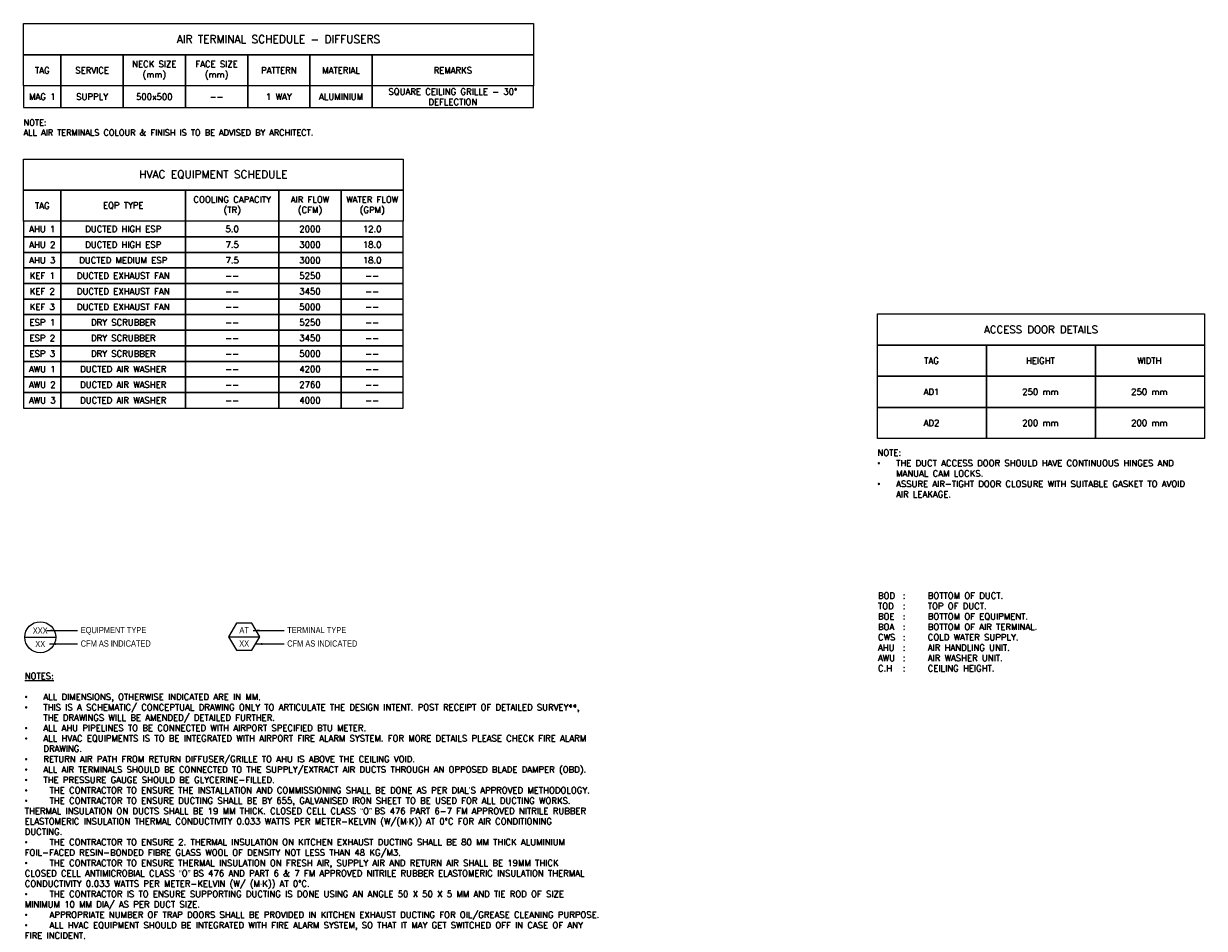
# Model space of a CAD drawing. Header units: millimetres. Extents: x -34728 to 74790, y -3152 to 13830.
# Tile 31 of 31: x 55819 to 74790, y -3152 to 11383. Entities that reach past the tile are written whole.
import ezdxf
from ezdxf.enums import TextEntityAlignment as Align

# ---------------------------------------------------------------- set-up
doc = ezdxf.new("R2010")
doc.units = ezdxf.units.MM
doc.layers.add('ACMV-EQP-DX', color=30, linetype='Continuous', true_color=0xff7f00)
for name, color, linetype in [('ACMV-EQP-LINE', 7, 'Continuous'), ('ACMV-EQP-SCHEDULE', 7, 'Continuous'), ('ACMV-MEPF_General Text', 7, 'Continuous'), ('FIRE-SPKLR-LGND-LINE', 7, 'Continuous'), ('FIRE-SPKLR-LGND-TEXT', 7, 'Continuous'), ('Legend', 7, 'Continuous'), ('MEPF_General Line', 7, 'Continuous')]:
    doc.layers.add(name, color=color, linetype=linetype)
doc.styles.add('ARIAL', font='arial.ttf')
doc.styles.add('Arial Narrow', font='ARIALN.TTF')
doc.styles.get("Standard").update_dxf_attribs({"font": 'arial.ttf'})
doc.dimstyles.new('Arial-Closed filled-100 mm', dxfattribs={"dimtxt": 100, "dimasz": 100, "dimexe": 50, "dimexo": 50, "dimgap": 50, "dimtad": 1, "dimdec": 0, "dimzin": 0, "dimdsep": 46, "dimtxsty": 'ARIAL', "dimcen": 0.09, "dimclrd": 256, "dimadec": 0, "dimazin": 0, "dimtfac": 1, "dimtdec": 0, "dimtofl": 0, "dimtmove": 0, "dimatfit": 3, "dimfxl": 1, "dimtolj": 1, "dimtzin": 0, "dimlwd": -1, "dimarcsym": 0})

# ---------------------------------------------------------------- blocks, each defined once
blk = doc.blocks.new('EQP TAG')
at = {"layer": 'Legend'}
blk.add_line((-250, 0), (250, 0), dxfattribs=at)
blk.add_circle((0, 0), 250, dxfattribs=at)
at = {"layer": 'Legend', "style": 'Arial Narrow'}
for tag, p in [('EQP_TAG', (0, 108)), ('CFM', (0, -108))]:
    blk.add_attdef(tag, text='', height=100, dxfattribs=at).set_placement(p, align=Align.MIDDLE_CENTER)
blk = doc.blocks.new('AIR Terminal Tag')
at = {"layer": 'Legend'}
blk.add_line((-250, 0), (250, 0), dxfattribs=at)
blk.add_lwpolyline([(-125, 217), (-250, 0), (-125, -217), (125, -217), (250, 0), (125, 217)], close=True, dxfattribs=at)
at = {"layer": 'Legend', "style": 'Arial Narrow'}
for tag, p in [('AIR_TERMINAL_TYPE_NUMBER', (0, 108)), ('CFM', (0, -108))]:
    blk.add_attdef(tag, text='', height=100, dxfattribs=at).set_placement(p, align=Align.MIDDLE_CENTER)

msp = doc.modelspace()

# ---------------------------------------------------------------- linework, layer by layer
at = {"layer": 'ACMV-EQP-SCHEDULE'}
for points in [[(55818.778, 11382.537), (64010.922, 11382.537), (64010.922, 10882.537), (55818.778, 10882.537)], [(55818.778, 10882.537), (56418.778, 10882.537), (56418.778, 10382.537), (55818.778, 10382.537)], [(56418.778, 10882.537), (57418.778, 10882.537), (57418.778, 10382.537), (56418.778, 10382.537)], [(57418.778, 10882.537), (58418.778, 10882.537), (58418.778, 10382.537), (57418.778, 10382.537)], [(58418.778, 10882.537), (59418.778, 10882.537), (59418.778, 10382.537), (58418.778, 10382.537)], [(59418.778, 10882.537), (60418.778, 10882.537), (60418.778, 10382.537), (59418.778, 10382.537)], [(60418.778, 10882.537), (61418.778, 10882.537), (61418.778, 10382.537), (60418.778, 10382.537)], [(61418.778, 10882.537), (64010.922, 10882.537), (64010.922, 10382.537), (61418.778, 10382.537)], [(56418.778, 10382.537), (55818.778, 10382.537), (55818.778, 10032.537), (56418.778, 10032.537)], [(57418.778, 10382.537), (56418.778, 10382.537), (56418.778, 10032.537), (57418.778, 10032.537)], [(58418.778, 10382.537), (57418.778, 10382.537), (57418.778, 10032.537), (58418.778, 10032.537)], [(59418.778, 10382.537), (58418.778, 10382.537), (58418.778, 10032.537), (59418.778, 10032.537)], [(60418.778, 10382.537), (59418.778, 10382.537), (59418.778, 10032.537), (60418.778, 10032.537)], [(61418.778, 10382.537), (60418.778, 10382.537), (60418.778, 10032.537), (61418.778, 10032.537)], [(64010.922, 10382.537), (61418.778, 10382.537), (61418.778, 10032.537), (64010.922, 10032.537)], [(55818.778, 9207.139), (61919.065, 9207.139), (61919.065, 8707.139), (55818.778, 8707.139)], [(55818.778, 8707.139), (56418.778, 8707.139), (56418.778, 8207.139), (55818.778, 8207.139)], [(56418.778, 8707.139), (58418.922, 8707.139), (58418.922, 8207.139), (56418.778, 8207.139)], [(58418.922, 8707.139), (59919.065, 8707.139), (59919.065, 8207.139), (58418.922, 8207.139)], [(59919.065, 8707.139), (60919.065, 8707.139), (60919.065, 8207.139), (59919.065, 8207.139)], [(60919.065, 8707.139), (61919.065, 8707.139), (61919.065, 8207.139), (60919.065, 8207.139)], [(56418.778, 8207.139), (55818.778, 8207.139), (55818.778, 7957.139), (56418.778, 7957.139)], [(58418.922, 8207.139), (56418.778, 8207.139), (56418.778, 7957.139), (58418.922, 7957.139)], [(59919.065, 8207.139), (58418.922, 8207.139), (58418.922, 7957.139), (59919.065, 7957.139)], [(60919.065, 8207.139), (59919.065, 8207.139), (59919.065, 7957.139), (60919.065, 7957.139)], [(61919.065, 8207.139), (60919.065, 8207.139), (60919.065, 7957.139), (61919.065, 7957.139)], [(56418.778, 7957.139), (55818.778, 7957.139), (55818.778, 7707.139), (56418.778, 7707.139)], [(58418.922, 7957.139), (56418.778, 7957.139), (56418.778, 7707.139), (58418.922, 7707.139)], [(59919.065, 7957.139), (58418.922, 7957.139), (58418.922, 7707.139), (59919.065, 7707.139)], [(60919.065, 7957.139), (59919.065, 7957.139), (59919.065, 7707.139), (60919.065, 7707.139)], [(61919.065, 7957.139), (60919.065, 7957.139), (60919.065, 7707.139), (61919.065, 7707.139)], [(56418.778, 7707.139), (55818.778, 7707.139), (55818.778, 7457.139), (56418.778, 7457.139)], [(58418.922, 7707.139), (56418.778, 7707.139), (56418.778, 7457.139), (58418.922, 7457.139)], [(59919.065, 7707.139), (58418.922, 7707.139), (58418.922, 7457.139), (59919.065, 7457.139)], [(60919.065, 7707.139), (59919.065, 7707.139), (59919.065, 7457.139), (60919.065, 7457.139)], [(61919.065, 7707.139), (60919.065, 7707.139), (60919.065, 7457.139), (61919.065, 7457.139)], [(56418.778, 7457.139), (55818.778, 7457.139), (55818.778, 7207.139), (56418.778, 7207.139)], [(58418.922, 7457.139), (56418.778, 7457.139), (56418.778, 7207.139), (58418.922, 7207.139)], [(59919.065, 7457.139), (58418.922, 7457.139), (58418.922, 7207.139), (59919.065, 7207.139)], [(60919.065, 7457.139), (59919.065, 7457.139), (59919.065, 7207.139), (60919.065, 7207.139)], [(61919.065, 7457.139), (60919.065, 7457.139), (60919.065, 7207.139), (61919.065, 7207.139)], [(56418.778, 7207.139), (55818.778, 7207.139), (55818.778, 6957.139), (56418.778, 6957.139)], [(58418.922, 7207.139), (56418.778, 7207.139), (56418.778, 6957.139), (58418.922, 6957.139)], [(59919.065, 7207.139), (58418.922, 7207.139), (58418.922, 6957.139), (59919.065, 6957.139)], [(60919.065, 7207.139), (59919.065, 7207.139), (59919.065, 6957.139), (60919.065, 6957.139)], [(61919.065, 7207.139), (60919.065, 7207.139), (60919.065, 6957.139), (61919.065, 6957.139)], [(56418.778, 6957.139), (55818.778, 6957.139), (55818.778, 6707.139), (56418.778, 6707.139)], [(58418.922, 6957.139), (56418.778, 6957.139), (56418.778, 6707.139), (58418.922, 6707.139)], [(59919.065, 6957.139), (58418.922, 6957.139), (58418.922, 6707.139), (59919.065, 6707.139)], [(60919.065, 6957.139), (59919.065, 6957.139), (59919.065, 6707.139), (60919.065, 6707.139)], [(61919.065, 6957.139), (60919.065, 6957.139), (60919.065, 6707.139), (61919.065, 6707.139)], [(56418.778, 6707.139), (55818.778, 6707.139), (55818.778, 6457.139), (56418.778, 6457.139)], [(58418.922, 6707.139), (56418.778, 6707.139), (56418.778, 6457.139), (58418.922, 6457.139)], [(59919.065, 6707.139), (58418.922, 6707.139), (58418.922, 6457.139), (59919.065, 6457.139)], [(60919.065, 6707.139), (59919.065, 6707.139), (59919.065, 6457.139), (60919.065, 6457.139)], [(61919.065, 6707.139), (60919.065, 6707.139), (60919.065, 6457.139), (61919.065, 6457.139)], [(56418.778, 6457.139), (55818.778, 6457.139), (55818.778, 6207.139), (56418.778, 6207.139)], [(58418.922, 6457.139), (56418.778, 6457.139), (56418.778, 6207.139), (58418.922, 6207.139)], [(59919.065, 6457.139), (58418.922, 6457.139), (58418.922, 6207.139), (59919.065, 6207.139)], [(60919.065, 6457.139), (59919.065, 6457.139), (59919.065, 6207.139), (60919.065, 6207.139)], [(61919.065, 6457.139), (60919.065, 6457.139), (60919.065, 6207.139), (61919.065, 6207.139)], [(56418.778, 6207.139), (55818.778, 6207.139), (55818.778, 5957.139), (56418.778, 5957.139)], [(58418.922, 6207.139), (56418.778, 6207.139), (56418.778, 5957.139), (58418.922, 5957.139)], [(59919.065, 6207.139), (58418.922, 6207.139), (58418.922, 5957.139), (59919.065, 5957.139)], [(60919.065, 6207.139), (59919.065, 6207.139), (59919.065, 5957.139), (60919.065, 5957.139)], [(61919.065, 6207.139), (60919.065, 6207.139), (60919.065, 5957.139), (61919.065, 5957.139)], [(56418.778, 5957.139), (55818.778, 5957.139), (55818.778, 5707.139), (56418.778, 5707.139)], [(58418.922, 5957.139), (56418.778, 5957.139), (56418.778, 5707.139), (58418.922, 5707.139)], [(59919.065, 5957.139), (58418.922, 5957.139), (58418.922, 5707.139), (59919.065, 5707.139)], [(60919.065, 5957.139), (59919.065, 5957.139), (59919.065, 5707.139), (60919.065, 5707.139)], [(61919.065, 5957.139), (60919.065, 5957.139), (60919.065, 5707.139), (61919.065, 5707.139)], [(56418.778, 5707.139), (55818.778, 5707.139), (55818.778, 5457.139), (56418.778, 5457.139)], [(58418.922, 5707.139), (56418.778, 5707.139), (56418.778, 5457.139), (58418.922, 5457.139)], [(59919.065, 5707.139), (58418.922, 5707.139), (58418.922, 5457.139), (59919.065, 5457.139)], [(60919.065, 5707.139), (59919.065, 5707.139), (59919.065, 5457.139), (60919.065, 5457.139)], [(61919.065, 5707.139), (60919.065, 5707.139), (60919.065, 5457.139), (61919.065, 5457.139)], [(56418.778, 5457.139), (55818.778, 5457.139), (55818.778, 5207.139), (56418.778, 5207.139)], [(58418.922, 5457.139), (56418.778, 5457.139), (56418.778, 5207.139), (58418.922, 5207.139)], [(59919.065, 5457.139), (58418.922, 5457.139), (58418.922, 5207.139), (59919.065, 5207.139)], [(60919.065, 5457.139), (59919.065, 5457.139), (59919.065, 5207.139), (60919.065, 5207.139)], [(61919.065, 5457.139), (60919.065, 5457.139), (60919.065, 5207.139), (61919.065, 5207.139)]]:
    msp.add_lwpolyline(points, close=True, dxfattribs=at)
at = {"layer": 'FIRE-SPKLR-LGND-LINE'}
for points in [[(69539.894, 6218.319), (71289.894, 6218.319), (71289.894, 5718.319), (69539.894, 5718.319)], [(71289.894, 6218.319), (73039.894, 6218.319), (73039.894, 5718.319), (71289.894, 5718.319)], [(73039.894, 6218.319), (74789.894, 6218.319), (74789.894, 5718.319), (73039.894, 5718.319)], [(69539.894, 5718.319), (71289.894, 5718.319), (71289.894, 5218.319), (69539.894, 5218.319)], [(71289.894, 5718.319), (73039.894, 5718.319), (73039.894, 5218.319), (71289.894, 5218.319)], [(73039.894, 5718.319), (74789.894, 5718.319), (74789.894, 5218.319), (73039.894, 5218.319)], [(69539.894, 5218.319), (71289.894, 5218.319), (71289.894, 4718.319), (69539.894, 4718.319)], [(71289.894, 5218.319), (73039.894, 5218.319), (73039.894, 4718.319), (71289.894, 4718.319)], [(73039.894, 5218.319), (74789.894, 5218.319), (74789.894, 4718.319), (73039.894, 4718.319)]]:
    msp.add_lwpolyline(points, close=True, dxfattribs=at)
at = {"layer": 'FIRE-SPKLR-LGND-TEXT'}
msp.add_lwpolyline([(69539.894, 6718.319), (74789.894, 6718.319), (74789.894, 6218.319), (69539.894, 6218.319)], close=True, dxfattribs=at)

# ---------------------------------------------------------------- block references
at = {"layer": 'ACMV-EQP-DX'}
msp.add_blockref('EQP TAG', (56086.024, 1525.072), dxfattribs=at).add_auto_attribs({'EQP_TAG': 'XXX', 'CFM': 'XX'})
at = {"layer": 'Legend'}
msp.add_blockref('AIR Terminal Tag', (59361.915, 1532.518), dxfattribs=at).add_auto_attribs({'CFM': 'XX', 'AIR_TERMINAL_TYPE_NUMBER': 'AT'})

# ---------------------------------------------------------------- texts
at = {"layer": 'ACMV-EQP-LINE', "char_height": 100, "attachment_point": 5}
for s, width, heights, insert in [('{\\Fromans|c0;COOLING CAPACITY\\P(TR)}', 1870.88949, [0], (59168.993, 8457.139)), ('{\\Fromans|c0;AIR FLOW\\P(CFM)}', 1870.88949, [0], (60419.065, 8457.139)), ('{\\Fromans|c0;WATER FLOW\\P(GPM)}', 1870.88949, [0], (61419.065, 8457.139)), ('{\\Fromans|c0;TAG}', 1870.88949, [0], (56118.778, 8457.139)), ('{\\Fromans|c0;EQP TYPE}', 1870.88949, [0], (57418.85, 8457.139)), ('{\\Fromans|c0;AHU 1}', 988.0598, [0], (56118.778, 8082.139)), ('\\pxqc;{\\Fromans|c0;DUCTED HIGH ESP}', 1889.18562, [0], (57418.85, 8082.139)), ('{\\Fromans|c0;5.0}', 988.0598, [0], (59168.993, 8082.139)), ('{\\Fromans|c0;2000}', 988.0598, [0], (60419.065, 8082.139)), ('{\\Fromans|c0;12.0}', 988.0598, [0], (61419.065, 8082.139)), ('{\\Fromans|c0;AHU 2}', 988.0598, [0], (56118.778, 7832.139)), ('\\pxqc;{\\Fromans|c0;DUCTED HIGH ESP}', 1889.18562, [0], (57418.85, 7832.139)), ('{\\Fromans|c0;7.5}', 988.0598, [0], (59168.993, 7832.139)), ('{\\Fromans|c0;3000}', 988.0598, [0], (60419.065, 7832.139)), ('{\\Fromans|c0;18.0}', 988.0598, [0], (61419.065, 7832.139)), ('{\\Fromans|c0;AHU 3}', 988.0598, [0], (56118.778, 7582.139)), ('\\pxqc;{\\Fromans|c0;DUCTED MEDIUM ESP}', 1889.18562, [0], (57418.85, 7582.139)), ('{\\Fromans|c0;7.5}', 988.0598, [0], (59168.993, 7582.139)), ('{\\Fromans|c0;3000}', 988.0598, [0], (60419.065, 7582.139)), ('{\\Fromans|c0;18.0}', 988.0598, [0], (61419.065, 7582.139)), ('{\\Fromans|c0;KEF 1}', 988.0598, [0], (56118.778, 7332.139)), ('\\pxqc;{\\Fromans|c0;DUCTED EXHAUST FAN}', 1889.18562, [0], (57418.85, 7332.139)), ('{\\Fromans|c0;--}', 988.0598, [0], (59168.993, 7332.139)), ('{\\Fromans|c0;5250}', 988.0598, [0], (60419.065, 7332.139)), ('{\\Fromans|c0;--}', 988.0598, [0], (61419.065, 7332.139)), ('{\\Fromans|c0;KEF 2}', 988.0598, [0], (56118.778, 7082.139)), ('\\pxqc;{\\Fromans|c0;DUCTED EXHAUST FAN}', 1889.18562, [0], (57418.85, 7082.139)), ('{\\Fromans|c0;--}', 988.0598, [0], (59168.993, 7082.139)), ('{\\Fromans|c0;3450}', 988.0598, [0], (60419.065, 7082.139)), ('{\\Fromans|c0;--}', 988.0598, [0], (61419.065, 7082.139)), ('{\\Fromans|c0;KEF 3}', 988.0598, [0], (56118.778, 6832.139)), ('\\pxqc;{\\Fromans|c0;DUCTED EXHAUST FAN}', 1889.18562, [0], (57418.85, 6832.139)), ('{\\Fromans|c0;5000}', 988.0598, [0], (60419.065, 6832.139)), ('{\\Fromans|c0;--}', 988.0598, [0], (59168.993, 6832.139)), ('{\\Fromans|c0;--}', 988.0598, [0], (61419.065, 6832.139)), ('{\\Fromans|c0;ESP 1}', 988.0598, [0], (56118.778, 6582.139)), ('\\pxqc;{\\Fromans|c0;DRY SCRUBBER}', 1889.18562, [0], (57418.85, 6582.139)), ('{\\Fromans|c0;--}', 988.0598, [0], (59168.993, 6582.139)), ('{\\Fromans|c0;5250}', 988.0598, [0], (60419.065, 6582.139)), ('{\\Fromans|c0;--}', 988.0598, [0], (61419.065, 6582.139)), ('{\\Fromans|c0;ESP 2}', 988.0598, [0], (56118.778, 6332.139)), ('\\pxqc;{\\Fromans|c0;DRY SCRUBBER}', 1889.18562, [0], (57418.85, 6332.139)), ('{\\Fromans|c0;--}', 988.0598, [0], (59168.993, 6332.139)), ('{\\Fromans|c0;3450}', 988.0598, [0], (60419.065, 6332.139)), ('{\\Fromans|c0;--}', 988.0598, [0], (61419.065, 6332.139)), ('{\\Fromans|c0;ESP 3}', 988.0598, [0], (56118.778, 6082.139)), ('\\pxqc;{\\Fromans|c0;DRY SCRUBBER}', 1889.18562, [0], (57418.85, 6082.139)), ('{\\Fromans|c0;--}', 988.0598, [0], (59168.993, 6082.139)), ('{\\Fromans|c0;5000}', 988.0598, [0], (60419.065, 6082.139)), ('{\\Fromans|c0;--}', 988.0598, [0], (61419.065, 6082.139)), ('{\\Fromans|c0;AWU 1}', 988.0598, [0], (56118.778, 5832.139)), ('\\pxqc;{\\Fromans|c0;DUCTED AIR WASHER}', 1889.18562, [0], (57418.85, 5832.139)), ('{\\Fromans|c0;4200}', 988.0598, [0], (60419.065, 5832.139)), ('{\\Fromans|c0;--}', 988.0598, [0], (59168.993, 5832.139)), ('{\\Fromans|c0;--}', 988.0598, [0], (61419.065, 5832.139)), ('{\\Fromans|c0;AWU 2}', 988.0598, [0], (56118.778, 5582.139)), ('\\pxqc;{\\Fromans|c0;DUCTED AIR WASHER}', 1889.18562, [0], (57418.85, 5582.139)), ('{\\Fromans|c0;--}', 988.0598, [0], (59168.993, 5582.139)), ('{\\Fromans|c0;2760}', 988.0598, [0], (60419.065, 5582.139)), ('{\\Fromans|c0;--}', 988.0598, [0], (61419.065, 5582.139)), ('{\\Fromans|c0;AWU 3}', 988.0598, [0], (56118.778, 5332.139)), ('\\pxqc;{\\Fromans|c0;DUCTED AIR WASHER}', 1889.18562, [0], (57418.85, 5332.139)), ('{\\Fromans|c0;--}', 988.0598, [0], (59168.993, 5332.139)), ('{\\Fromans|c0;4000}', 988.0598, [0], (60419.065, 5332.139)), ('{\\Fromans|c0;--}', 988.0598, [0], (61419.065, 5332.139)), ('\\pxql;{\\Fromans|c0;BOD^I:^IBOTTOM OF DUCT.\\PTOD^I:^ITOP OF DUCT.\\PBOE^I:^IBOTTOM OF EQUIPMENT.\\PBOA^I:^IBOTTOM OF AIR TERMINAL.\\PCWS^I:^ICOLD WATER SUPPLY.\\PAHU^I:^IAIR HANDLING UNIT.\\PAWU^I:^IAIR WASHER UNIT.\\PC.H^I:^ICEILING HEIGHT.}', 3319.86354, [3438.714], (71205.349, 1609.188))]:
    msp.add_mtext_dynamic_manual_height_columns(s, width=width, gutter_width=1, heights=heights, dxfattribs=dict(at, insert=insert))
at = {"layer": 'ACMV-EQP-SCHEDULE', "attachment_point": 5}
for s, width, insert, char_height in [('{\\Fromans|c0;AIR TERMINAL SCHEDULE - DIFFUSERS}', 6895.38494, (59914.85, 11132.537), 125), ('{\\Fromans|c0;TAG}', 1870.88949, (56118.778, 10632.537), 100), ('{\\Fromans|c0;SERVICE}', 1870.88949, (56918.778, 10632.537), 100), ('{\\Fromans|c0;NECK SIZE \\P(mm)}', 804.78744, (57918.778, 10632.537), 100), ('{\\Fromans|c0;FACE SIZE \\P(mm)}', 804.78744, (58918.778, 10632.537), 100), ('{\\Fromans|c0;PATTERN}', 1870.88949, (59918.778, 10632.537), 100), ('{\\Fromans|c0;MATERIAL}', 1870.88949, (60918.778, 10632.537), 100), ('{\\Fromans|c0;REMARKS}', 1870.88949, (62714.85, 10632.537), 100), ('{\\Fromans|c0;MAG 1}', 1870.88949, (56118.778, 10207.537), 100), ('{\\Fromans|c0;SUPPLY}', 1870.88949, (56918.778, 10207.537), 100), ('{\\Fromans|c0;500x500}', 1870.88949, (57918.778, 10207.537), 100), ('{\\Fromans|c0;1 WAY}', 1870.88949, (59918.778, 10207.537), 100), ('{\\Fromans|c0;ALUMINIUM}', 1870.88949, (60918.778, 10207.537), 100), ('{\\Fromans|c0;SQUARE CEILING GRILLE - 30%%D DEFLECTION}', 2584.49465, (62714.85, 10207.537), 100), ('{\\Fromans|c0;--}', 1870.88949, (58918.778, 10207.537), 100), ('{\\Fromans|c0;HVAC EQUIPMENT SCHEDULE}', 6895.38494, (58868.922, 8957.139), 125)]:
    msp.add_mtext_dynamic_manual_height_columns(s, width=width, gutter_width=1, heights=[0], dxfattribs=dict(at, insert=insert, char_height=char_height))
at = {"layer": 'ACMV-MEPF_General Text'}
for s, width, gutter_width, heights, insert, char_height, attachment_point in [('{\\Fromans|c0;NOTE:\\PALL AIR TERMINALS COLOUR & FINISH IS TO BE ADVISED BY ARCHITECT.}', 8041.7197, 14919.082, [736.279], (55818.778, 9840.43), 96, 1), ('\\pxqc;{\\Fromans|c0;ACCESS DOOR DETAILS}', 9000, 15540.711, [500], (72164.894, 6468.319), 120, 5), ('\\pxqc;{\\Fromans|c0;TAG}', 3500, 15540.711, [500], (68654.996, 5968.319), 100, 4), ('\\pxqc;{\\Fromans|c0;HEIGHT}', 3500, 15540.711, [500], (70404.996, 5968.319), 100, 4), ('\\pxqc;{\\Fromans|c0;WIDTH}', 3500, 15540.711, [500], (72154.996, 5968.319), 100, 4), ('\\pxqc;{\\Fromans|c0;AD1}', 3500, 15540.711, [500], (68654.996, 5468.319), 100, 4), ('\\pxqc;{\\Fromans|c0;250 mm}', 3500, 15540.711, [500], (70404.996, 5468.319), 100, 4), ('\\pxqc;{\\Fromans|c0;250 mm}', 3500, 15540.711, [500], (72154.996, 5468.319), 100, 4), ('\\pxqc;{\\Fromans|c0;AD2}', 3500, 15540.711, [500], (68654.996, 4968.319), 100, 4), ('\\pxqc;{\\Fromans|c0;200 mm}', 3500, 15540.711, [500], (70404.996, 4968.319), 100, 4), ('\\pxqc;{\\Fromans|c0;200 mm}', 3500, 15540.711, [500], (72154.996, 4968.319), 100, 4), ('{\\Fromans|c0;NOTE:\\P\\pxi-3,l3,t3;{\\fSymbol|b0|i0|c2|p18;·^I}THE DUCT ACCESS DOOR SHOULD HAVE CONTINUOUS HINGES AND MANUAL CAM LOCKS.\\P{\\fSymbol|b0|i0|c2|p18;·^I}ASSURE AIR-TIGHT DOOR CLOSURE WITH SUITABLE GASKET TO AVOID AIR LEAKAGE.}', 5185.16168, 8177.359, [2730.195], (69536.394, 4155.676), 100, 4), ('{\\Fromans|c0;\\LNOTES:\\P\\P\\pxi-3,l3,t3;{\\fSymbol|b0|i0|c2|p18;\\l·^I}\\lALL DIMENSIONS, OTHERWISE INDICATED ARE IN MM.\\P{\\fSymbol|b0|i0|c2|p18;·^I}THIS IS A SCHEMATIC/ CONCEPTUAL DRAWING ONLY TO ARTICULATE THE DESIGN INTENT. POST RECEIPT OF DETAILED SURVEY**, THE DRAWINGS WILL BE AMENDED/ DETAILED FURTHER.\\P{\\fSymbol|b0|i0|c2|p18;·^I}ALL AHU PIPELINES TO BE CONNECTED WITH AIRPORT SPECIFIED BTU METER.\\P{\\fSymbol|b0|i0|c2|p18;·^I}ALL HVAC EQUIPMENTS IS TO BE INTEGRATED WITH AIRPORT FIRE ALARM SYSTEM. FOR MORE DETAILS PLEASE CHECK FIRE ALARM DRAWING.\\P{\\fSymbol|b0|i0|c2|p18;·^I}RETURN AIR PATH FROM RETURN DIFFUSER/GRILLE TO AHU IS ABOVE THE CEILING VOID.\\P{\\fSymbol|b0|i0|c2|p18;·^I}ALL AIR TERMINALS SHOULD BE CONNECTED TO THE SUPPLY/EXTRACT AIR DUCTS THROUGH AN OPPOSED BLADE DAMPER (OBD).\\P{\\fSymbol|b0|i0|c2|p18;·^I}THE PRESSURE GAUGE SHOULD BE GLYCERINE-FILLED.\\P{\\fSymbol|b0|i0|c2|p18;·^I}THE CONTRACTOR TO ENSURE THE INSTALLATION AND COMMISSIONING SHALL BE DONE AS PER DIAL}’{\\Fromans|c0;S APPROVED METHODOLOGY. \\P{\\fSymbol|b0|i0|c2|p18;·^I}THE CONTRACTOR TO ENSURE DUCTING SHALL BE BY 655, GALVANISED IRON SHEET TO BE USED FOR ALL DUCTING WORKS. THERMAL INSULATION ON DUCTS SHALL BE 19 MM THICK. CLOSED CELL CLASS }“{\\Fromans|c0;O}” {\\Fromans|c0;BS 476 PART 6-7 FM APPROVED NITRILE RUBBER ELASTOMERIC INSULATION THERMAL CONDUCTIVITY 0.033 WATTS PER METER-KELVIN (W/(M}⋅{\\Fromans|c0;K)) AT 0°C FOR AIR CONDITIONING DUCTING.\\P{\\fSymbol|b0|i0|c2|p18;·^I}THE CONTRACTOR TO ENSURE 2. THERMAL INSULATION ON KITCHEN EXHAUST DUCTING SHALL BE 80 MM THICK ALUMINIUM FOIL-FACED RESIN-BONDED FIBRE GLASS WOOL OF DENSITY NOT LESS THAN 48 KG/M3.\\P{\\fSymbol|b0|i0|c2|p18;·^I}THE CONTRACTOR TO ENSURE THERMAL INSULATION ON FRESH AIR, SUPPLY AIR AND RETURN AIR SHALL BE 19MM THICK CLOSED CELL ANTIMICROBIAL\\~CLASS }“{\\Fromans|c0;O}” {\\Fromans|c0;BS 476 AND PART 6 & 7 FM APPROVED NITRILE RUBBER ELASTOMERIC INSULATION THERMAL CONDUCTIVITY 0.033 WATTS PER METER-KELVIN (W/ (M}⋅{\\Fromans|c0;K)) AT 0°C.\\P{\\fSymbol|b0|i0|c2|p18;·^I}THE CONTRACTOR IS TO ENSURE SUPPORTING DUCTING IS DONE USING AN ANGLE 50 X 50 X 5 MM AND TIE ROD OF SIZE MINIMUM 10 MM DIA/ AS PER DUCT SIZE.\\P{\\fSymbol|b0|i0|c2|p18;·^I}APPROPRIATE NUMBER OF TRAP DOORS SHALL BE PROVIDED IN KITCHEN EXHAUST DUCTING FOR OIL/GREASE CLEANING PURPOSE.\\P{\\fSymbol|b0|i0|c2|p18;·^I}ALL HVAC EQUIPMENT SHOULD BE INTEGRATED WITH FIRE ALARM SYSTEM, SO THAT IT MAY GET SWITCHED OFF IN CASE OF ANY FIRE INCIDENT. }', 9021.20309, 15540.711, [7934.456], (55836.024, 950.822), 100, 1)]:
    msp.add_mtext_dynamic_manual_height_columns(s, width=width, gutter_width=gutter_width, heights=heights, dxfattribs=dict(at, insert=insert, char_height=char_height, attachment_point=attachment_point))
at = {"layer": 'Legend', "char_height": 100, "attachment_point": 1, "style": 'Arial Narrow'}
for s, insert in [('EQUIPMENT TYPE', (56736.024, 1690.729)), ('TERMINAL TYPE', (60054.169, 1690.729)), ('CFM AS INDICATED', (56736.024, 1474.223)), ('CFM AS INDICATED', (60054.169, 1474.223))]:
    msp.add_mtext_dynamic_manual_height_columns(s, width=2913.86654, gutter_width=500, heights=[0], dxfattribs=dict(at, insert=insert))

# ---------------------------------------------------------------- leaders
at = {"layer": 'MEPF_General Line'}
for points in [[(56186.024, 1633.325), (56686.024, 1633.325)], [(59504.169, 1633.325), (60004.169, 1633.325)], [(56236.024, 1416.819), (56686.024, 1416.819)], [(59554.169, 1416.819), (60004.169, 1416.819)]]:
    msp.add_leader(points, dimstyle='Arial-Closed filled-100 mm', override={"dimtad": 0}, dxfattribs=at)

doc.saveas('drawing.dxf')
